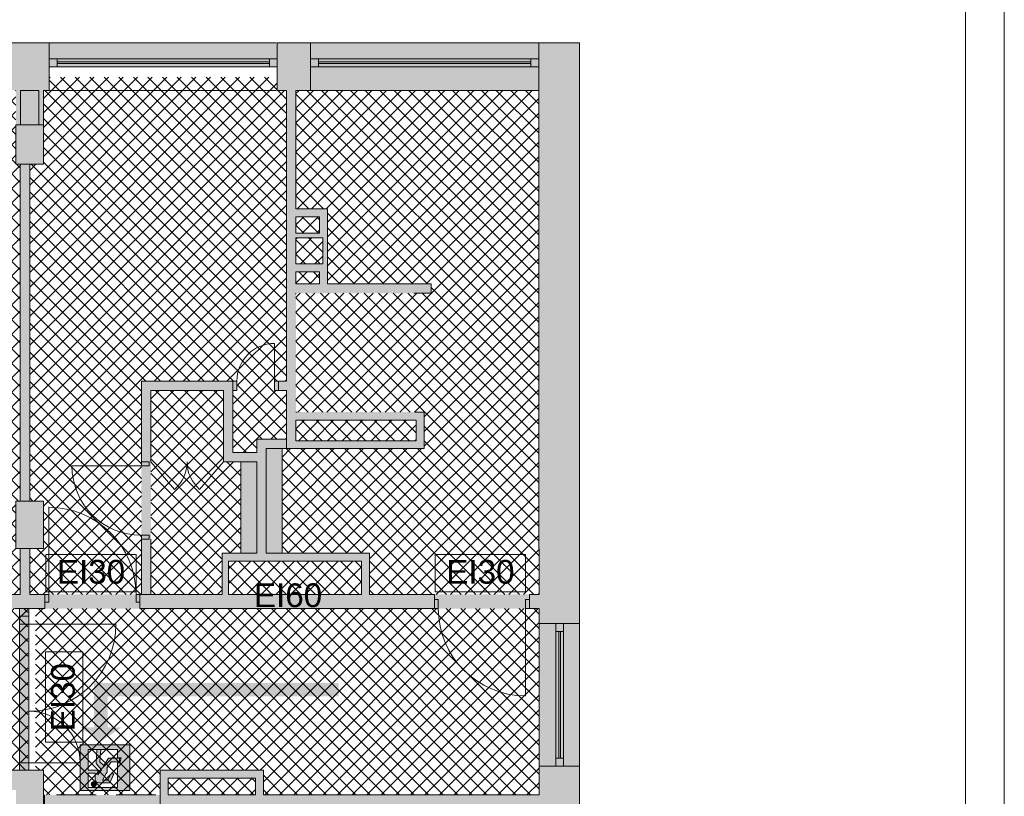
# Paper-space layout 'AP-04 STREFY POŻAROWE I EWAKUACJA - PIĘTRO 2' of a CAD drawing. Header units: millimetres. Extents: x 0 to 594, y 0 to 450.
# Tile 19 of 20: x 470 to 594, y 260 to 358. Entities that reach past the tile are written whole.
import ezdxf
from ezdxf.xclip import XClip

# ---------------------------------------------------------------- set-up
doc = ezdxf.new("R2010")
doc.units = ezdxf.units.MM
doc.header["$MEASUREMENT"] = 0
doc.header["$XCLIPFRAME"] = 0
doc.linetypes.add('Achse', pattern=[115, 0, -40, 75, 0])
doc.linetypes.add('HIDDENX2', pattern=[7.5, 5, -2.5])
for name, color, linetype, lineweight in [('A_Arkusz_Nr_pióra__1', 7, 'Continuous', 20), ('A_ewakuacja_Nr_pióra__4', 94, 'Continuous', 18), ('A_podkład_Nr_pióra__2', 8, 'Continuous', 13), ('A_ppoż proj_Nr_pióra__1', 7, 'Continuous', 20), ('A_ppoż proj_Nr_pióra__4', 94, 'Continuous', 18)]:
    doc.layers.add(name, color=color, linetype=linetype, lineweight=lineweight)
for name, color, linetype, lineweight, true_color in [('A_ewakuacja_Nr_pióra__104', 7, 'Continuous', 5, 0x006532), ('A_podkład_Nr_pióra__254', 7, 'Continuous', 5, 0xfdfdfd), ('A_ppoż proj_Nr_pióra__104', 7, 'Continuous', 5, 0x006532), ('A_ppoż proj_Nr_pióra__151', 7, 'Continuous', 5, 0x65cbfe), ('A_ppoż proj_Nr_pióra__70', 7, 'Continuous', 5, 0x65fe00)]:
    doc.layers.add(name, color=color, linetype=linetype, lineweight=lineweight, true_color=true_color)
doc.layers.add('A_podrys', color=7, linetype='Continuous')
doc.styles.add('STYL_AUTOMATYCZNY_1', font='arial.ttf')
pattern_1 = [(45, (-1568.3366, -187.2734), (-0.9192388, 0.9192388), []), (135, (-1568.3366, -187.2734), (0.9192388, 0.9192388), [])]

# ---------------------------------------------------------------- blocks, each defined once
blk = doc.blocks.new('Rysunek_1_1', base_point=(-1568.34, -187.27))
at = {"layer": 'A_ewakuacja_Nr_pióra__104', "linetype": 'Continuous', "lineweight": 0, "true_color": 0x004c26}
h = blk.add_hatch(color=118, dxfattribs=at)
h.paths.add_polyline_path([(477.35, 260.72), (483.6, 260.72), (483.6, 266.47), (477.35, 266.47)])
h.paths.add_polyline_path([(479.55, 263.28), (478.36, 263.28), (478.36, 265.91), (482.07, 265.91), (482.07, 264.86), (482.51, 264.86), (482.33, 264.2), (482.07, 264.2), (482.07, 261.08), (478.36, 261.08), (478.36, 262.9), (479.24, 262.9), (479.24, 262.1, 0.414214), (479.66, 261.69), (481.08, 261.69), (481.59, 262.84), (481.19, 262.84), (480.81, 262.02), (480.14, 262.02), (480.63, 262.86), (480.73, 263.04, 0.230447), (480.69, 263.53), (481.24, 264.32), (482.24, 264.32), (482.36, 264.78), (480.93, 264.78), (480.34, 263.88), (479.81, 264.33), (479.95, 265.88), (479.46, 265.88), (479.34, 264.11), (480.01, 263.31), (479.55, 262.68)], flags=0)
blk.add_hatch(color=118, dxfattribs=at).paths.add_polyline_path([(479.18, 261.22, 1), (478.96, 261.84, 1)])
at = {"layer": 'A_podkład_Nr_pióra__254', "linetype": 'Continuous', "lineweight": 5, "true_color": 0xfdfdfd}
h = blk.add_hatch(color=7, dxfattribs=at)
h.paths.add_polyline_path([(70.72, 355.07), (70.72, 283.67), (70.72, 257.44), (70.72, 223.5), (70.72, 195.59), (70.72, 126.07), (217.41, 126.07), (540.37, 126.07), (540.37, 196.87), (540.37, 223.5), (540.37, 257.17), (540.37, 285.62), (540.37, 355.07), (403.22, 355.07), (374.77, 355.07), (290.59, 355.07), (204.52, 355.07), (204.52, 349.07), (205.22, 349.07), (205.22, 283.67), (273.46, 283.67), (535.27, 283.67), (535.27, 260.17), (500.47, 260.17), (500.47, 263.27), (487.44, 263.27), (487.44, 260.17), (472.72, 260.17), (472.72, 263.27), (471.72, 263.27), (450.67, 263.27), (403.22, 263.27), (403.22, 219.27), (403.22, 217.47), (472.72, 217.47), (472.72, 220.5), (487.32, 220.5), (487.32, 217.4), (500.47, 217.4), (500.47, 220.5), (535.27, 220.5), (535.27, 196.88), (272.46, 196.87), (272.46, 196.88), (247.97, 196.88), (208.72, 196.88), (208.72, 196.87), (205.22, 196.87), (205.22, 192.44), (175.37, 192.44), (175.37, 196.79), (175.37, 196.87), (171.17, 196.87), (171.17, 196.79), (76.72, 196.79), (76.72, 216.77), (78.32, 216.77), (78.32, 217.97), (124.67, 217.97), (124.67, 220.5), (123.47, 220.5), (123.47, 218.77), (113.12, 218.77), (113.12, 220.5), (123.47, 220.5), (124.67, 220.5), (124.67, 223.5), (139.27, 223.5), (139.27, 219.8), (144.27, 219.8), (144.27, 223.5), (144.27, 223.92), (165.87, 223.92), (168.66, 223.92), (168.66, 219.8), (168.67, 216.57), (171.17, 216.57), (171.17, 220.5), (171.17, 224), (171.17, 225.62), (170.17, 225.62), (170.17, 225.12), (165.87, 225.12), (165.87, 234.52), (170.17, 234.52), (170.17, 232.62), (171.17, 232.62), (171.17, 236.02), (170.17, 236.02), (170.17, 235.52), (165.87, 235.52), (165.87, 256.09), (170.17, 256.09), (170.17, 250.02), (171.17, 250.02), (171.17, 283.67), (174.17, 283.67), (175.37, 283.67), (175.37, 349.07), (175.72, 349.07), (175.72, 355.07), (173.77, 355.07), (173.77, 356.17), (173.77, 357.77), (173.77, 364.12), (173.77, 373.6), (173.77, 382.62), (173.77, 383.07), (173.77, 383.87), (172.52, 383.87), (167.77, 383.87), (143.27, 383.87), (143.27, 388.37), (167.37, 388.37), (170.97, 388.37), (171.87, 388.37), (172.52, 388.37), (173.77, 388.37), (173.77, 389.62), (173.77, 396.67), (172.52, 396.67), (171.87, 396.67), (171.27, 396.67), (171.27, 390.87), (167.37, 390.87), (143.27, 390.87), (143.27, 413.87), (167.77, 413.87), (171.27, 413.87), (171.27, 412.37), (171.27, 411.57), (171.37, 411.57), (171.37, 410.47), (171.87, 410.47), (172.52, 410.47), (173.77, 410.47), (173.77, 412.37), (173.77, 415.12), (173.77, 418.17), (173.77, 419.77), (172.52, 419.77), (171.87, 419.77), (171.37, 419.77), (171.27, 419.77), (171.27, 416.37), (167.77, 416.37), (143.27, 416.37), (143.27, 439.37), (167.37, 439.37), (170.97, 439.37), (171.27, 439.37), (171.27, 433.57), (171.87, 433.57), (172.52, 433.57), (173.77, 433.57), (173.77, 439.37), (173.77, 440.62), (173.77, 441.87), (173.77, 443.37), (172.52, 443.37), (171.87, 443.37), (171.87, 442.57), (171.37, 442.57), (171.27, 442.57), (171.27, 441.87), (170.97, 441.87), (167.37, 441.87), (142.02, 441.87), (140.77, 441.87), (140.77, 440.62), (140.77, 415.12), (140.77, 389.62), (140.77, 382.62), (140.77, 381.37), (142.02, 381.37), (167.77, 381.37), (171.27, 381.37), (171.27, 373.6), (171.27, 368.36), (171.27, 364.12), (171.27, 356.17), (171.27, 355.07), (142.72, 355.07), (138.47, 355.07)])
h.paths.add_polyline_path([(76.72, 132.07), (76.72, 135.75), (76.72, 140.61), (76.72, 177.37), (96.62, 177.37), (96.62, 171.37), (107.75, 171.37), (116.51, 171.37), (124.67, 171.37), (124.67, 178.97), (140.43, 178.97), (140.43, 140.75), (139.27, 140.75), (139.27, 135.75), (139.27, 132.07)], flags=0)
h.paths.add_polyline_path([(76.72, 190.27), (76.72, 195.59), (79.62, 195.59), (79.62, 190.27)], flags=0)
h.paths.add_polyline_path([(76.72, 183.25), (76.72, 189.07), (80.82, 189.07), (80.82, 193.59), (96.62, 193.59), (96.62, 190.87), (96.82, 190.87), (96.82, 190.37), (97.82, 190.37), (97.82, 190.87), (107.27, 190.87), (108.64, 190.87), (108.64, 195.59), (123.47, 195.59), (123.47, 172.57), (117.01, 172.57), (107.25, 172.57), (97.82, 172.57), (97.82, 181.11), (97.82, 181.61), (96.82, 181.61), (96.82, 181.11), (96.62, 181.11), (96.62, 178.57), (76.72, 178.57)], flags=0)
h.paths.add_polyline_path([(76.72, 283.67), (170.17, 283.67), (170.17, 264.19), (168.68, 264.19), (168.67, 257.29), (165.87, 257.29), (144.27, 257.29), (144.27, 257.44), (144.27, 260.8), (139.27, 260.8), (139.27, 257.44), (124.67, 257.44), (124.67, 260.44), (122.82, 260.44), (122.82, 262.44), (76.72, 262.44)], flags=0)
h.paths.add_polyline_path([(121.62, 260.44), (76.72, 260.44), (76.72, 261.84), (121.62, 261.84)], flags=0)
h.paths.add_polyline_path([(121.62, 284.87), (76.72, 284.87), (76.72, 349.07), (108.02, 349.07), (108.02, 297.17), (94.42, 297.17), (94.42, 284.87), (95.62, 284.87), (95.62, 290.84), (101.22, 290.84), (101.22, 295.97), (108.02, 295.97), (108.02, 284.87), (109.22, 284.87), (109.22, 295.97), (116.82, 295.97), (116.82, 289.77), (121.62, 289.77)], flags=0)
h.paths.add_polyline_path([(112.32, 219.17), (78.32, 219.17), (78.32, 220.5), (112.32, 220.5)], flags=0)
h.paths.add_polyline_path([(95.42, 295.97), (100.22, 295.97), (100.22, 291.84), (95.42, 291.84)], flags=0)
h.paths.add_polyline_path([(97.82, 195.59), (107.44, 195.59), (107.44, 192.07), (97.82, 192.07)], flags=0)
h.paths.add_polyline_path([(122.82, 297.17), (109.22, 297.17), (109.22, 349.07), (138.47, 349.07), (139.22, 349.07), (139.22, 344.75), (139.22, 339.75), (139.27, 339.75), (139.27, 297.25), (139.22, 297.25), (139.22, 297.17), (137.27, 297.17), (137.27, 284.87), (122.82, 284.87)], flags=0)
h.paths.add_polyline_path([(117.82, 290.77), (117.82, 295.97), (121.62, 295.97), (121.62, 290.77)], flags=0)
h.paths.add_polyline_path([(139.27, 186.03), (124.67, 186.03), (124.67, 190.17), (124.67, 192.85), (129.97, 192.85), (129.97, 195.59), (149.67, 195.59), (149.67, 190.97), (149.67, 190.37), (140.47, 190.37), (139.27, 190.37), (139.27, 189.37), (144.77, 189.37), (161.07, 189.37), (161.07, 191.17), (170.57, 191.17), (174.17, 191.17), (174.17, 171.37), (169.26, 171.37), (169.26, 170.37), (174.17, 170.37), (174.17, 164.37), (174.22, 164.37), (174.22, 164.05), (175.37, 164.05), (175.37, 191.44), (205.22, 191.44), (205.22, 132.07), (175.37, 132.07), (175.37, 155.29), (174.22, 155.29), (174.22, 154.97), (174.17, 154.97), (174.17, 154.07), (174.17, 133.07), (174.17, 132.07), (142.77, 132.07), (142.77, 135.75), (142.77, 140.75), (141.63, 140.75), (141.63, 172.37), (146.87, 172.37), (146.87, 176.37), (159, 176.37), (159, 170.37), (160.5, 170.37), (160.5, 171.37), (160, 171.37), (160, 177.37), (144.77, 177.37), (142.73, 177.37), (142.73, 183.25), (142.77, 183.25), (142.77, 189.25), (139.27, 189.25)], flags=0)
h.paths.add_polyline_path([(128.97, 193.85), (124.67, 193.85), (124.67, 195.59), (128.97, 195.59)], flags=0)
h.paths.add_polyline_path([(124.67, 180.17), (124.67, 185.03), (139.27, 185.03), (139.27, 183.25), (140.43, 183.25), (140.43, 180.17)], flags=0)
h.paths.add_polyline_path([(139.22, 292.05), (138.07, 292.05), (138.07, 295.97), (139.22, 295.97)], flags=0)
h.paths.add_polyline_path([(138.47, 284.87), (138.47, 291.25), (153.75, 291.25), (153.75, 284.87)], flags=0)
h.paths.add_polyline_path([(140.47, 317.58), (140.47, 339.75), (142.72, 339.75), (142.72, 344.75), (142.72, 349.07), (174.17, 349.07), (174.17, 317.58), (150.25, 317.58)], flags=0)
h.paths.add_polyline_path([(140.47, 316.38), (152.15, 316.38), (152.15, 315.09), (151.95, 315.09), (151.95, 314.59), (152.95, 314.59), (152.95, 316.38), (163.37, 316.38), (163.37, 306.23), (164.37, 306.23), (164.37, 306.73), (164.17, 306.73), (164.17, 316.38), (174.17, 316.38), (174.17, 296.97), (164.37, 296.97), (164.37, 297.47), (163.37, 297.47), (163.37, 296.17), (170.37, 296.17), (170.37, 295.77), (170.37, 292.25), (170.37, 291.25), (170.37, 286.07), (164.95, 286.07), (164.95, 285.55), (164.95, 284.87), (154.95, 284.87), (154.95, 286.07), (154.95, 297.17), (152.95, 297.17), (152.95, 305.83), (152.35, 305.83), (151.95, 305.83), (151.95, 305.33), (152.15, 305.33), (152.15, 299.17), (140.47, 299.17)], flags=0)
h.paths.add_polyline_path([(141.63, 173.37), (141.63, 176.37), (145.87, 176.37), (145.87, 173.37)], flags=0)
h.paths.add_polyline_path([(142.72, 292.45), (142.72, 295.97), (153.95, 295.97), (153.95, 292.45)], flags=0)
h.paths.add_polyline_path([(150.67, 195.59), (160.07, 195.59), (160.07, 190.37), (150.67, 190.37)], flags=0)
h.paths.add_polyline_path([(161.07, 192.37), (161.07, 195.59), (170.17, 195.59), (170.17, 192.37)], flags=0)
h.paths.add_polyline_path([(170.97, 291.85), (170.97, 295.77), (174.17, 295.77), (174.17, 291.85)], flags=0)
h.paths.add_polyline_path([(171.17, 192.17), (171.17, 195.67), (174.17, 195.67), (174.17, 192.17)], flags=0)
h.paths.add_polyline_path([(208.72, 189.25), (206.42, 189.25), (206.42, 195.67), (210.87, 195.67), (210.87, 181.87), (206.42, 181.87), (206.42, 183.25), (208.72, 183.25)], flags=0)
h.paths.add_polyline_path([(206.42, 180.67), (212.07, 180.67), (212.07, 195.67), (224.59, 195.67), (224.59, 190.47), (225.79, 190.47), (225.79, 195.67), (233.59, 195.67), (233.59, 190.47), (240.17, 190.47), (240.17, 132.07), (217.41, 132.07), (208.72, 132.07), (208.72, 135.75), (208.72, 140.75), (206.42, 140.75)], flags=0)
h.paths.add_polyline_path([(206.42, 291.25), (208.72, 291.25), (208.72, 297.25), (206.42, 297.25), (206.42, 339.75), (208.72, 339.75), (208.72, 344.75), (208.72, 349.07), (239.77, 349.07), (239.77, 290.67), (230.92, 290.67), (230.92, 285.47), (206.42, 285.47)], flags=0)
h.paths.add_polyline_path([(248.52, 285.47), (231.52, 285.47), (231.52, 289.67), (248.52, 289.67)], flags=0)
h.paths.add_polyline_path([(234.79, 195.67), (240.17, 195.67), (240.17, 191.67), (234.79, 191.67)], flags=0)
h.paths.add_polyline_path([(249.12, 290.67), (240.97, 290.67), (240.97, 349.07), (271.22, 349.07), (271.22, 344.75), (271.22, 339.75), (271.72, 339.75), (271.72, 297.25), (271.22, 297.25), (271.22, 291.25), (272.37, 291.25), (272.37, 285.47), (258.12, 285.47), (258.12, 290.67), (256.92, 290.67), (256.92, 285.47), (249.12, 285.47)], flags=0)
h.paths.add_polyline_path([(241.37, 191.67), (241.37, 195.67), (246.75, 195.67), (246.75, 191.67)], flags=0)
h.paths.add_polyline_path([(241.37, 190.47), (247.95, 190.47), (247.95, 195.67), (255.75, 195.67), (255.75, 190.47), (256.95, 190.47), (256.95, 195.67), (272.37, 195.67), (272.37, 189.25), (271.22, 189.25), (271.22, 183.25), (271.72, 183.25), (271.72, 140.75), (271.22, 140.75), (271.22, 132.07), (241.37, 132.07)], flags=0)
h.paths.add_polyline_path([(273.57, 189.25), (273.57, 195.67), (287.91, 195.67), (287.91, 190.47), (289.11, 190.47), (289.11, 195.67), (296.91, 195.67), (296.91, 190.47), (305.17, 190.47), (305.17, 132.07), (274.72, 132.07), (274.72, 135.75), (274.72, 140.75), (274.22, 140.75), (274.22, 183.25), (274.72, 183.25), (274.72, 189.25)], flags=0)
h.paths.add_polyline_path([(287.95, 285.47), (273.57, 285.47), (273.57, 291.25), (274.72, 291.25), (274.72, 297.25), (274.22, 297.25), (274.22, 339.75), (274.72, 339.75), (274.72, 344.75), (274.72, 349.07), (290.59, 349.07), (305.27, 349.07), (305.27, 290.67), (296.95, 290.67), (296.95, 285.47), (289.15, 285.47), (289.15, 290.67), (287.95, 290.67)], flags=0)
h.paths.add_polyline_path([(297.51, 191.47), (297.51, 195.67), (315.21, 195.67), (315.21, 191.47)], flags=0)
h.paths.add_polyline_path([(297.55, 289.67), (313.55, 289.67), (313.55, 285.47), (297.55, 285.47)], flags=0)
h.paths.add_polyline_path([(306.17, 190.47), (315.81, 190.47), (315.81, 195.67), (323.61, 195.67), (323.61, 190.47), (324.81, 190.47), (324.81, 195.67), (338.37, 195.67), (338.37, 189.25), (337.22, 189.25), (337.22, 183.25), (337.72, 183.25), (337.72, 140.75), (337.22, 140.75), (337.22, 132.07), (306.17, 132.07)], flags=0)
h.paths.add_polyline_path([(306.47, 349.07), (337.22, 349.07), (337.22, 344.75), (337.22, 339.75), (337.72, 339.75), (337.72, 297.25), (337.22, 297.25), (337.22, 291.25), (338.37, 291.25), (338.37, 285.47), (323.15, 285.47), (323.15, 290.67), (321.95, 290.67), (321.95, 285.47), (314.15, 285.47), (314.15, 290.67), (306.47, 290.67)], flags=0)
h.paths.add_polyline_path([(339.57, 189.25), (339.57, 195.67), (356.27, 195.67), (356.27, 179.25), (351.97, 179.25), (351.97, 169.12), (351.48, 169.12), (351.48, 168.12), (361.71, 168.12), (361.71, 169.12), (361.21, 169.12), (361.21, 169.32), (361.17, 169.79), (360.77, 169.44), (352.99, 169.32), (352.77, 169.32), (352.77, 178.45), (360.94, 178.45), (361.32, 178.45), (361.32, 179.25), (357.47, 179.25), (357.47, 188.47), (370.97, 188.47), (370.97, 169.12), (370.47, 169.12), (370.47, 168.12), (370.97, 168.12), (370.97, 132.07), (370.08, 132.07), (340.79, 132.07), (340.72, 132.07), (340.72, 135.75), (340.72, 140.75), (340.22, 140.75), (340.22, 168.12), (340.72, 168.12), (340.72, 169.12), (340.22, 169.12), (340.22, 183.25), (340.72, 183.25), (340.72, 189.25)], flags=0)
h.paths.add_polyline_path([(352.85, 285.47), (339.57, 285.47), (339.57, 291.25), (340.72, 291.25), (340.72, 297.25), (340.22, 297.25), (340.22, 339.75), (340.72, 339.75), (340.72, 344.75), (340.72, 349.07), (341.28, 349.07), (370.08, 349.07), (370.77, 349.07), (370.77, 290.67), (361.85, 290.67), (361.85, 285.47), (354.05, 285.47), (354.05, 290.67), (352.85, 290.67)], flags=0)
h.paths.add_polyline_path([(357.47, 195.67), (362.47, 195.67), (362.47, 191.67), (357.47, 191.67)], flags=0)
h.paths.add_polyline_path([(362.45, 285.47), (362.45, 289.67), (370.77, 289.67), (370.77, 285.47)], flags=0)
h.paths.add_polyline_path([(363.07, 191.47), (363.07, 195.67), (390.57, 195.67), (390.57, 191.47)], flags=0)
h.paths.add_polyline_path([(372.6, 132.07), (371.97, 132.07), (371.97, 168.12), (372.47, 168.12), (381.23, 168.12), (392.89, 168.12), (402.65, 168.12), (403.88, 168.12), (403.88, 140.84), (405.08, 140.84), (405.08, 183.25), (406.72, 183.25), (406.72, 189.25), (405.08, 189.25), (405.08, 195.67), (419.27, 195.67), (419.27, 190.47), (420.47, 190.47), (420.47, 195.67), (428.27, 195.67), (428.27, 190.47), (437.67, 190.47), (437.67, 132.07), (435.57, 132.07), (406.72, 132.07), (406.72, 135.75), (406.72, 140.75), (403.22, 140.75), (403.22, 135.75), (403.22, 132.07), (402.6, 132.07)], flags=0)
h.paths.add_polyline_path([(381.73, 169.32), (371.97, 169.32), (371.97, 188.47), (386.47, 188.47), (386.47, 179.17), (381.42, 179.17), (381.42, 178.37), (381.45, 178.37), (390.37, 178.37), (390.37, 169.32)], flags=0)
h.paths.add_polyline_path([(371.97, 305.67), (371.97, 337.47), (403.22, 337.47), (403.22, 326.39), (403.22, 311.39), (403.22, 285.47), (371.97, 285.47), (371.97, 300.47), (389.97, 300.47), (389.97, 301.67), (378.23, 301.67), (371.97, 301.67)], flags=0)
h.paths.add_polyline_path([(387.67, 190.47), (391.57, 190.47), (391.57, 195.67), (403.88, 195.67), (403.88, 189.25), (403.22, 189.25), (403.22, 183.25), (403.88, 183.25), (403.88, 169.32), (403.15, 169.32), (392.39, 169.32), (391.57, 169.32), (391.57, 179.17), (387.67, 179.17)], flags=0)
h.paths.add_polyline_path([(404.42, 285.47), (404.42, 291.25), (406.72, 291.25), (406.72, 297.25), (406.72, 299.07), (406.72, 337.47), (406.72, 339.75), (406.72, 344.75), (406.72, 349.07), (407.17, 349.07), (436.17, 349.07), (437.07, 349.07), (437.07, 290.67), (427.67, 290.67), (427.67, 285.47), (419.87, 285.47), (419.87, 290.67), (419.27, 290.67), (419.27, 285.47)], flags=0)
h.paths.add_polyline_path([(419.87, 224.45), (409.72, 224.45), (409.72, 256.32), (419.87, 256.32), (419.87, 261.47), (433.53, 261.47), (433.53, 219.27), (419.87, 219.27)], flags=0)
h.paths.add_polyline_path([(428.27, 285.47), (428.27, 289.67), (444.75, 289.67), (444.75, 285.47)], flags=0)
h.paths.add_polyline_path([(428.87, 195.67), (446.12, 195.67), (446.12, 191.47), (428.87, 191.47)], flags=0)
h.paths.add_polyline_path([(434.33, 223.37), (434.33, 257.87), (450.67, 257.87), (450.67, 223.37), (438.67, 223.37), (438.67, 218.67), (434.33, 218.67)], flags=0)
h.paths.add_polyline_path([(434.57, 259.07), (434.57, 261.47), (440.28, 261.47), (440.28, 259.07)], flags=0)
h.paths.add_polyline_path([(438.27, 290.67), (438.27, 349.07), (469.22, 349.07), (469.22, 344.75), (469.22, 339.75), (469.77, 339.75), (469.77, 297.25), (469.22, 297.25), (469.22, 291.25), (469.77, 291.25), (469.77, 285.47), (454.35, 285.47), (454.35, 290.67), (453.15, 290.67), (453.15, 285.47), (445.35, 285.47), (445.35, 290.67)], flags=0)
h.paths.add_polyline_path([(438.87, 132.07), (438.87, 190.47), (446.72, 190.47), (446.72, 195.67), (454.52, 195.67), (454.52, 190.47), (455.72, 190.47), (455.72, 195.67), (470.77, 195.67), (470.77, 189.25), (469.22, 189.25), (469.22, 183.25), (470.77, 183.25), (470.77, 140.75), (469.22, 140.75), (469.22, 135.75), (469.22, 132.07), (468.97, 132.07), (439.77, 132.07)], flags=0)
h.paths.add_polyline_path([(450.67, 218.67), (439.87, 218.67), (439.87, 222.17), (450.67, 222.17)], flags=0)
h.paths.add_polyline_path([(441.48, 261.47), (450.67, 261.47), (450.67, 259.07), (441.48, 259.07)], flags=0)
h.paths.add_polyline_path([(451.87, 252.27), (451.87, 260.77), (458.72, 260.77), (469.22, 260.77), (469.22, 260.17), (469.22, 252.27), (468.4, 252.27), (468.4, 251.27), (468.9, 251.27), (468.9, 251.07), (469.22, 251.07), (469.22, 241.07), (457.97, 241.07), (457.97, 251.07), (459.14, 251.07), (459.14, 251.27), (459.64, 251.27), (459.64, 252.27)], flags=0)
h.paths.add_polyline_path([(451.87, 245.17), (454.77, 245.17), (454.77, 242.27), (451.87, 242.27)], flags=0)
h.paths.add_polyline_path([(451.87, 251.07), (454.77, 251.07), (454.77, 246.37), (451.87, 246.37)], flags=0)
h.paths.add_polyline_path([(469.22, 218.67), (451.87, 218.67), (451.87, 239.87), (469.22, 239.87), (469.22, 220.5)], flags=0)
h.paths.add_polyline_path([(472.72, 297.25), (470.97, 297.25), (470.97, 339.75), (472.72, 339.75), (472.72, 344.75), (472.72, 349.07), (473.37, 349.07), (473.42, 349.07), (473.42, 352.07), (502.22, 352.07), (502.22, 349.07), (503.37, 349.07), (503.37, 312.39), (501.88, 312.39), (501.88, 311.19), (503.37, 311.19), (503.37, 305.07), (499.62, 305.07), (499.62, 303.39), (496.62, 303.39), (496.62, 311.19), (497.12, 311.19), (497.12, 312.39), (485.06, 312.39), (485.06, 301.69), (485.06, 292.93), (485.06, 285.47), (470.97, 285.47), (470.97, 291.25), (472.72, 291.25)], flags=0)
h.paths.add_polyline_path([(471.97, 140.75), (471.97, 163.03), (472.58, 163.03), (472.58, 164.23), (471.97, 164.23), (471.97, 183.25), (472.72, 183.25), (472.72, 189.25), (471.97, 189.25), (471.97, 195.67), (483.8, 195.67), (483.8, 176.37), (503.37, 176.37), (503.37, 164.23), (482.58, 164.23), (482.58, 163.03), (487.97, 163.03), (487.97, 162.53), (488.97, 162.53), (488.97, 163.03), (503.37, 163.03), (503.37, 153.07), (488.57, 153.07), (488.57, 153.27), (488.97, 153.27), (488.97, 153.77), (487.97, 153.77), (487.97, 152.47), (490.27, 152.47), (490.27, 151.97), (491.27, 151.97), (491.27, 152.47), (501.37, 152.47), (501.37, 142.47), (490.87, 142.47), (490.87, 142.71), (491.27, 142.71), (491.27, 143.21), (490.27, 143.21), (490.27, 141.49), (491.27, 141.49), (491.27, 141.99), (490.87, 141.99), (490.87, 142.07), (501.37, 142.07), (501.37, 132.07), (490.87, 132.07), (490.87, 132.23), (491.27, 132.23), (491.27, 132.73), (490.27, 132.73), (490.27, 132.07), (472.72, 132.07), (472.72, 135.75), (472.72, 140.75)], flags=0)
h.paths.add_polyline_path([(495.27, 177.57), (484.8, 177.57), (484.8, 195.67), (495.27, 195.67), (495.27, 193.67), (495.27, 190.47), (495.47, 190.47), (495.47, 189.97), (496.47, 189.97), (496.47, 190.47), (512.57, 190.47), (513.57, 190.47), (513.57, 191.47), (513.57, 195.67), (524.01, 195.67), (524.01, 178.17), (523.51, 178.17), (523.51, 177.17), (524.01, 177.17), (524.01, 162.77), (504.57, 162.77), (504.57, 172.77), (514.77, 172.77), (514.77, 177.57), (514.75, 177.57), (514.75, 178.17), (496.47, 178.17), (496.47, 181.21), (495.47, 181.21), (495.47, 180.71), (495.27, 180.71)], flags=0)
h.paths.add_polyline_path([(486.26, 285.47), (486.26, 311.19), (495.42, 311.19), (495.42, 302.19), (497.62, 302.19), (497.62, 290.67), (495.27, 290.67), (495.27, 285.47)], flags=0)
h.paths.add_polyline_path([(488.32, 218.4), (488.32, 220.5), (499.47, 220.5), (499.47, 218.4)], flags=0)
h.paths.add_polyline_path([(488.44, 262.27), (499.47, 262.27), (499.47, 260.17), (488.44, 260.17)], flags=0)
h.paths.add_polyline_path([(496.07, 289.67), (512.87, 289.67), (512.87, 285.47), (496.07, 285.47)], flags=0)
h.paths.add_polyline_path([(496.27, 191.47), (496.27, 195.67), (512.57, 195.67), (512.57, 191.47)], flags=0)
h.paths.add_polyline_path([(502.82, 303.87), (520.77, 303.87), (520.77, 308.47), (519.57, 308.47), (504.57, 308.47), (504.57, 323.47), (519.57, 323.47), (521.64, 323.47), (521.64, 324.67), (508.57, 324.67), (508.57, 334.11), (504.57, 334.11), (504.57, 349.07), (505.87, 349.07), (535.22, 349.07), (535.22, 344.75), (535.22, 339.75), (535.22, 297.25), (535.22, 291.25), (535.27, 291.25), (535.27, 285.62), (535.27, 285.47), (513.87, 285.47), (513.87, 290.67), (512.87, 290.67), (502.82, 290.67)], flags=0)
h.paths.add_polyline_path([(507.57, 324.67), (504.57, 324.67), (504.57, 326.17), (507.57, 326.17)], flags=0)
h.paths.add_polyline_path([(504.57, 331.07), (504.57, 333.11), (507.57, 333.11), (507.57, 331.07)], flags=0)
h.paths.add_polyline_path([(504.57, 327.17), (504.57, 330.47), (507.97, 330.47), (507.97, 327.17)], flags=0)
h.paths.add_polyline_path([(519.77, 304.87), (504.57, 304.87), (504.57, 307.47), (519.77, 307.47)], flags=0)
h.paths.add_polyline_path([(513.77, 173.77), (504.57, 173.77), (504.57, 176.57), (513.77, 176.57)], flags=0)
h.paths.add_polyline_path([(504.57, 155.77), (507.97, 155.77), (507.97, 161.57), (524.61, 161.57), (524.61, 195.67), (535.27, 195.67), (535.27, 161.57), (535.27, 132.07), (507.97, 132.07), (504.57, 132.07)], flags=0)
at = {"layer": 'A_ppoż proj_Nr_pióra__104', "linetype": 'Continuous', "lineweight": 5, "true_color": 0x006532}
blk.add_hatch(color=128, dxfattribs=at).paths.add_polyline_path([(477.33, 268.7), (479.95, 266.9), (482.57, 268.7), (480.8, 268.7), (480.8, 272.6), (509.95, 272.6), (509.95, 274.3), (479.1, 274.3), (479.1, 272.6), (479.1, 268.7)])
at = {"layer": 'A_ppoż proj_Nr_pióra__151', "linetype": 'Continuous', "lineweight": 5, "true_color": 0x65cbfe}
h = blk.add_hatch(dxfattribs=at)
h.set_pattern_fill('bloczki_betonowe_0001', color=151, style=0, pattern_type=2)
h.set_pattern_definition(pattern_1)
h.paths.add_polyline_path([(470.97, 339.75), (470.97, 297.25), (472.72, 297.25), (472.72, 291.25), (470.97, 291.25), (470.97, 285.47), (485.06, 285.47), (485.06, 292.93), (485.06, 301.69), (485.06, 312.39), (497.12, 312.39), (497.12, 311.19), (496.62, 311.19), (496.62, 303.39), (499.62, 303.39), (499.62, 305.07), (503.37, 305.07), (503.37, 311.19), (501.88, 311.19), (501.88, 312.39), (503.37, 312.39), (503.37, 349.07), (502.22, 349.07), (502.22, 350.75), (473.42, 350.75), (473.42, 349.07), (473.37, 349.07), (472.72, 349.07), (472.72, 344.75), (472.72, 339.75)])
h = blk.add_hatch(dxfattribs=at)
h.set_pattern_fill('bloczki_betonowe_0001', color=151, style=0, pattern_type=2)
h.set_pattern_definition(pattern_1)
h.paths.add_polyline_path([(438.27, 349.07), (438.27, 290.67), (445.35, 290.67), (445.35, 285.47), (453.15, 285.47), (453.15, 290.67), (454.35, 290.67), (454.35, 285.47), (469.77, 285.47), (469.77, 291.25), (469.22, 291.25), (469.22, 297.25), (469.77, 297.25), (469.77, 339.75), (469.22, 339.75), (469.22, 344.75), (469.22, 349.07)])
h = blk.add_hatch(dxfattribs=at)
h.set_pattern_fill('bloczki_betonowe_0001', color=151, style=0, pattern_type=2)
h.set_pattern_definition(pattern_1)
h.paths.add_polyline_path([(520.77, 303.87), (502.82, 303.87), (502.82, 290.67), (512.87, 290.67), (513.87, 290.67), (513.87, 285.47), (535.27, 285.47), (535.27, 291.25), (535.22, 291.25), (535.22, 297.25), (535.22, 339.75), (535.22, 344.75), (535.22, 349.07), (505.87, 349.07), (504.57, 349.07), (504.57, 334.11), (508.57, 334.11), (508.57, 324.67), (521.64, 324.67), (521.64, 323.47), (519.57, 323.47), (504.57, 323.47), (504.57, 308.47), (519.57, 308.47), (520.77, 308.47)])
h = blk.add_hatch(dxfattribs=at)
h.set_pattern_fill('bloczki_betonowe_0001', color=151, style=0, pattern_type=2)
h.set_pattern_definition(pattern_1)
h.paths.add_polyline_path([(507.57, 333.11), (504.57, 333.11), (504.57, 331.07), (507.57, 331.07)])
h = blk.add_hatch(dxfattribs=at)
h.set_pattern_fill('bloczki_betonowe_0001', color=151, style=0, pattern_type=2)
h.set_pattern_definition(pattern_1)
h.paths.add_polyline_path([(504.57, 330.47), (504.57, 327.17), (507.97, 327.17), (507.97, 330.47)])
h = blk.add_hatch(dxfattribs=at)
h.set_pattern_fill('bloczki_betonowe_0001', color=151, style=0, pattern_type=2)
h.set_pattern_definition(pattern_1)
h.paths.add_polyline_path([(507.57, 326.17), (504.57, 326.17), (504.57, 324.67), (507.57, 324.67)])
h = blk.add_hatch(dxfattribs=at)
h.set_pattern_fill('bloczki_betonowe_0001', color=151, style=0, pattern_type=2)
h.set_pattern_definition(pattern_1)
h.paths.add_polyline_path([(486.26, 311.19), (486.26, 285.47), (495.27, 285.47), (495.27, 290.67), (497.62, 290.67), (497.62, 302.19), (495.42, 302.19), (495.42, 311.19)])
h = blk.add_hatch(dxfattribs=at)
h.set_pattern_fill('bloczki_betonowe_0001', color=151, style=0, pattern_type=2)
h.set_pattern_definition(pattern_1)
h.paths.add_polyline_path([(504.57, 304.87), (519.77, 304.87), (519.77, 307.47), (504.57, 307.47)])
h = blk.add_hatch(dxfattribs=at)
h.set_pattern_fill('bloczki_betonowe_0001', color=151, style=0, pattern_type=2)
h.set_pattern_definition(pattern_1)
h.paths.add_polyline_path([(496.07, 285.47), (512.87, 285.47), (512.87, 289.67), (496.07, 289.67)])
h = blk.add_hatch(dxfattribs=at)
h.set_pattern_fill('bloczki_betonowe_0001', color=151, style=0, pattern_type=2)
h.set_pattern_definition(pattern_1)
h.paths.add_polyline_path([(470.72, 283.67), (272.46, 283.67), (272.46, 260), (298.87, 260), (298.87, 262.07), (298.87, 263.27), (372.97, 263.27), (374.17, 263.27), (374.17, 217.47), (372.97, 217.47), (298.87, 217.47), (298.87, 218.67), (298.87, 220.27), (272.46, 220.27), (272.46, 196.87), (535.27, 196.87), (535.27, 220.5), (500.47, 220.5), (500.47, 217.4), (487.32, 217.4), (487.32, 220.5), (472.72, 220.5), (472.72, 217.47), (471.02, 217.47), (403.22, 217.47), (403.22, 219.27), (403.22, 261.47), (403.22, 263.27), (470.72, 263.27)])
h = blk.add_hatch(dxfattribs=at)
h.set_pattern_fill('bloczki_betonowe_0001', color=151, style=0, pattern_type=2)
h.set_pattern_definition(pattern_1)
h.paths.add_polyline_path([(535.27, 283.67), (471.72, 283.67), (471.72, 263.27), (472.72, 263.27), (472.72, 260.17), (487.44, 260.17), (487.44, 263.27), (500.47, 263.27), (500.47, 260.17), (535.27, 260.17)])
h = blk.add_hatch(dxfattribs=at)
h.set_pattern_fill('bloczki_betonowe_0001', color=151, style=0, pattern_type=2)
h.set_pattern_definition(pattern_1)
h.paths.add_polyline_path([(488.44, 260.17), (499.47, 260.17), (499.47, 262.27), (488.44, 262.27)])
at = {"layer": 'A_ppoż proj_Nr_pióra__4', "linetype": 'Continuous', "lineweight": 0, "true_color": 0x002000}
blk.add_hatch(color=98, dxfattribs=at).paths.add_polyline_path([(540.37, 260.17), (469.22, 260.17), (469.22, 257.17), (469.22, 223.5), (469.22, 220.5), (540.37, 220.5), (540.37, 223.5), (470.52, 223.5), (470.52, 257.17), (540.37, 257.17)])
at = {"layer": 'A_ppoż proj_Nr_pióra__70', "linetype": 'Continuous', "lineweight": 0, "true_color": 0x193f00}
blk.add_hatch(color=88, dxfattribs=at).paths.add_polyline_path([(469.7, 260.17), (470.85, 260.17), (470.85, 283.67), (540.37, 283.67), (540.37, 285.47), (469.7, 285.47), (469.7, 283.67)])
at = {"layer": 'A_ewakuacja_Nr_pióra__4', "color": 94, "linetype": 'Continuous', "lineweight": 18, "flags": 128}
for points in [[(477.35, 266.47), (483.6, 266.47), (483.6, 260.72), (477.35, 260.72)], [(477.35, 260.72), (477.35, 266.47)]]:
    blk.add_lwpolyline(points, dxfattribs=at)
blk.add_lwpolyline([(478.36, 265.91), (478.36, 263.28), (479.55, 263.28), (479.55, 262.68), (480.01, 263.31), (479.34, 264.11), (479.46, 265.88), (479.95, 265.88), (479.81, 264.33), (480.34, 263.88), (480.93, 264.78), (482.36, 264.78), (482.24, 264.32), (481.24, 264.32), (480.69, 263.53, -0.230447), (480.73, 263.04), (480.63, 262.86), (480.14, 262.02), (480.81, 262.02), (481.19, 262.84), (481.59, 262.84), (481.08, 261.69), (479.66, 261.69, -0.414214), (479.24, 262.1), (479.24, 262.9), (478.36, 262.9), (478.36, 261.08), (482.07, 261.08), (482.07, 264.2), (482.33, 264.2), (482.51, 264.86), (482.07, 264.86), (482.07, 265.91)], format="xyb", close=True, dxfattribs=at)
at = {"layer": 'A_ewakuacja_Nr_pióra__4', "color": 94, "linetype": 'Continuous', "lineweight": 18}
blk.add_circle((479.07, 261.53), 0.328, dxfattribs=at)
at = {"layer": 'A_podkład_Nr_pióra__2', "color": 8, "linetype": 'Continuous', "lineweight": 13}
for p, q in [((473.37, 355.07), (436.17, 355.07)), ((473.37, 355.07), (502.07, 355.07)), ((473.42, 349.07), (473.42, 355.07)), ((502.22, 349.07), (502.22, 355.07)), ((505.87, 355.07), (502.22, 355.07)), ((505.87, 355.07), (535.22, 355.07)), ((506.42, 349.07), (506.42, 355.07)), ((535.22, 349.07), (535.22, 355.07)), ((540.37, 355.07), (535.22, 355.07)), ((540.37, 282.8), (540.37, 355.07)), ((473.42, 353.07), (502.22, 353.07)), ((474.42, 353.07), (474.42, 352.07)), ((501.22, 353.07), (501.22, 352.07)), ((535.22, 353.07), (506.42, 353.07)), ((507.42, 353.07), (507.42, 352.07)), ((534.22, 353.07), (534.22, 352.07)), ((473.42, 352.07), (502.22, 352.07)), ((474.42, 352.67), (501.22, 352.67)), ((474.42, 352.47), (501.22, 352.47)), ((535.22, 352.07), (506.42, 352.07)), ((534.22, 352.67), (507.42, 352.67)), ((534.22, 352.47), (507.42, 352.47)), ((469.82, 344.75), (469.82, 349.07)), ((469.82, 349.07), (472.12, 349.07)), ((472.12, 349.07), (472.12, 344.75)), ((472.72, 344.75), (472.72, 349.07)), ((472.72, 349.07), (473.37, 349.07)), ((473.37, 349.07), (502.07, 349.07)), ((502.22, 349.07), (503.37, 349.07)), ((503.37, 349.07), (503.37, 312.39)), ((504.57, 334.11), (504.57, 349.07)), ((504.57, 349.07), (505.87, 349.07)), ((505.87, 349.07), (535.22, 349.07)), ((535.22, 349.07), (535.22, 344.75)), ((535.22, 344.75), (535.22, 339.75)), ((469.77, 339.75), (469.77, 297.25)), ((470.97, 297.25), (470.97, 339.75)), ((535.22, 339.75), (535.22, 297.25)), ((508.57, 334.11), (504.57, 334.11)), ((508.57, 324.67), (508.57, 334.11)), ((504.57, 331.07), (504.57, 333.11)), ((504.57, 333.11), (507.57, 333.11)), ((507.57, 333.11), (507.57, 331.07)), ((507.57, 331.07), (504.57, 331.07)), ((504.57, 327.17), (504.57, 330.47)), ((504.57, 330.47), (507.97, 330.47)), ((507.97, 330.47), (507.97, 327.17)), ((507.97, 327.17), (504.57, 327.17)), ((504.57, 324.67), (504.57, 326.17)), ((504.57, 326.17), (507.57, 326.17)), ((507.57, 326.17), (507.57, 324.67)), ((507.57, 324.67), (504.57, 324.67)), ((521.64, 324.67), (508.57, 324.67)), ((521.64, 323.47), (521.64, 324.67)), ((519.57, 323.47), (521.64, 323.47)), ((501.88, 317.15), (501.88, 311.19)), ((485.06, 312.39), (485.06, 301.69)), ((497.12, 312.39), (485.06, 312.39)), ((496.62, 303.39), (496.62, 312.39)), ((497.12, 311.19), (497.12, 312.39)), ((503.37, 312.39), (501.88, 312.39)), ((502.38, 311.19), (502.38, 312.39)), ((486.26, 302.19), (486.26, 311.19)), ((486.26, 311.19), (495.42, 311.19)), ((495.42, 311.19), (495.42, 302.19)), ((496.62, 311.19), (497.12, 311.19)), ((501.88, 311.19), (503.37, 311.19)), ((503.37, 311.19), (503.37, 303.87)), ((520.77, 308.47), (519.57, 308.47)), ((520.77, 303.87), (520.77, 308.47)), ((504.57, 304.87), (504.57, 307.47)), ((504.57, 307.47), (519.77, 307.47)), ((519.77, 307.47), (519.77, 304.87)), ((503.37, 305.07), (499.62, 305.07)), ((499.62, 305.07), (499.62, 303.39)), ((519.77, 304.87), (504.57, 304.87)), ((499.62, 303.39), (496.62, 303.39)), ((500.82, 303.87), (520.77, 303.87)), ((500.82, 290.67), (500.82, 303.87)), ((502.82, 303.87), (502.82, 290.67)), ((486.06, 302.19), (485.06, 302.19)), ((486.06, 301.69), (486.06, 302.19)), ((486.26, 302.19), (489.26, 298.72)), ((495.42, 302.19), (492.42, 298.72)), ((495.42, 302.19), (499.62, 302.19)), ((497.62, 302.19), (497.62, 290.67)), ((499.62, 302.19), (499.62, 290.67)), ((476.3, 301.69), (486.06, 301.69)), ((535.22, 297.25), (535.22, 291.25)), ((473.39, 296.47), (473.39, 284.47)), ((485.06, 292.93), (485.06, 285.47)), ((486.06, 292.93), (485.06, 292.93)), ((485.06, 292.43), (486.06, 292.43)), ((486.06, 292.43), (486.06, 292.93)), ((486.26, 285.47), (486.26, 292.43)), ((469.77, 291.25), (469.77, 285.47)), ((470.97, 285.47), (470.97, 291.25)), ((535.27, 291.25), (535.27, 285.47)), ((495.27, 290.67), (495.27, 285.47)), ((499.62, 290.67), (495.27, 290.67)), ((496.07, 285.47), (496.07, 289.67)), ((496.07, 289.67), (512.87, 289.67)), ((512.87, 290.67), (500.82, 290.67)), ((512.87, 290.67), (513.87, 290.67)), ((512.87, 289.67), (512.87, 285.47)), ((513.87, 285.47), (513.87, 290.67)), ((469.77, 285.47), (468.61, 285.47)), ((473.39, 285.47), (470.97, 285.47)), ((472.89, 283.67), (472.89, 285.47)), ((495.27, 285.47), (484.39, 285.47)), ((484.39, 284.47), (484.39, 285.47)), ((484.89, 285.47), (484.89, 283.67)), ((485.06, 285.47), (486.26, 285.47)), ((512.87, 285.47), (496.07, 285.47)), ((522.05, 285.47), (513.87, 285.47)), ((522.05, 285.47), (522.05, 283.67)), ((522.05, 284.82), (522.55, 284.82)), ((522.55, 284.82), (522.55, 283.67)), ((533.55, 272.67), (533.55, 284.82)), ((533.55, 284.82), (534.05, 284.82)), ((534.05, 285.47), (534.05, 283.67)), ((535.27, 285.47), (534.05, 285.47)), ((469.11, 283.67), (472.89, 283.67)), ((469.7, 283.67), (469.7, 263.27)), ((470.85, 283.67), (470.85, 263.27)), ((473.39, 284.47), (472.89, 284.47)), ((484.89, 284.47), (484.39, 284.47)), ((484.89, 283.67), (522.55, 283.67)), ((533.55, 283.67), (535.27, 283.67)), ((535.27, 283.67), (535.27, 282.8)), ((470.85, 282.72), (469.7, 282.72)), ((535.27, 263.8), (535.27, 282.8)), ((540.37, 263.8), (540.37, 282.8)), ((470.85, 281.72), (469.7, 281.72)), ((470.85, 281.72), (481.85, 281.72)), ((540.37, 281.8), (535.27, 281.8)), ((537.37, 281.8), (537.37, 263.8)), ((538.37, 281.8), (538.37, 263.8)), ((538.37, 280.8), (537.37, 280.8)), ((537.77, 280.8), (537.77, 264.8)), ((537.97, 280.8), (537.97, 264.8)), ((538.37, 264.8), (537.37, 264.8)), ((469.7, 264.22), (470.85, 264.22)), ((470.85, 264.22), (477.35, 264.22)), ((540.37, 263.8), (535.27, 263.8)), ((535.27, 263.8), (535.27, 260.17)), ((540.37, 216.77), (540.37, 263.8)), ((472.72, 263.27), (468.72, 263.27)), ((472.72, 260.75), (472.72, 263.27)), ((487.44, 263.27), (487.44, 257.17)), ((500.47, 263.27), (487.44, 263.27)), ((488.44, 260.17), (488.44, 262.27)), ((488.44, 262.27), (499.47, 262.27)), ((499.47, 262.27), (499.47, 260.17)), ((500.47, 260.17), (500.47, 263.27)), ((472.84, 260.17), (472.84, 257.17)), ((499.47, 260.17), (488.44, 260.17)), ((533.07, 260.17), (500.47, 260.17)), ((535.27, 260.17), (533.07, 260.17))]:
    blk.add_line(p, q, dxfattribs=at)
at = {"layer": 'A_podkład_Nr_pióra__2', "color": 8, "linetype": 'Achse', "lineweight": 13}
for p, q in [((504.57, 323.47), (504.57, 308.47)), ((519.57, 323.47), (504.57, 323.47)), ((504.57, 308.47), (519.57, 308.47))]:
    blk.add_line(p, q, dxfattribs=at)
at = {"layer": 'A_podkład_Nr_pióra__2', "color": 8, "linetype": 'HIDDENX2', "lineweight": 13}
blk.add_line((486.87, 260.17), (472.72, 260.17), dxfattribs=at)
at = {"layer": 'A_podkład_Nr_pióra__2', "color": 8, "linetype": 'Continuous', "lineweight": 13, "flags": 128}
for points in [[(469.22, 344.75), (469.22, 339.75), (472.72, 339.75), (472.72, 344.75)], [(469.22, 297.25), (469.22, 291.25), (472.72, 291.25), (472.72, 297.25)]]:
    blk.add_lwpolyline(points, close=True, dxfattribs=at)
blk.add_lwpolyline([(470.42, 255.75), (472.72, 255.75), (472.72, 260.75)], dxfattribs=at)
at = {"layer": 'A_podkład_Nr_pióra__2', "color": 8, "linetype": 'Continuous', "lineweight": 13}
for centre, radius, start, end in [((501.88, 312.39), 4.76, 90, 180), ((486.26, 302.19), 4.58, 310.8947, 0), ((495.42, 302.19), 4.58, 180, 229.1053), ((485.06, 301.69), 8.76, 180, 270), ((473.39, 285.47), 11, 0, 90), ((533.55, 283.67), 11, 180, 270), ((470.85, 281.72), 11, 270, 0), ((470.85, 264.22), 6.5, 0, 90)]:
    blk.add_arc(centre, radius, start, end, dxfattribs=at)
at = {"layer": 'A_ppoż proj_Nr_pióra__1', "color": 7, "linetype": 'Continuous', "lineweight": 20}
for p, q in [((484.41, 290.51), (473.01, 290.51)), ((473.01, 290.51), (473.01, 285.79)), ((484.41, 285.79), (484.41, 290.51)), ((533.56, 290.51), (522.16, 290.51)), ((522.16, 290.51), (522.16, 285.79)), ((533.56, 285.79), (533.56, 290.51)), ((473.01, 285.79), (484.41, 285.79)), ((522.16, 285.79), (533.56, 285.79)), ((477.68, 278.21), (472.97, 278.21)), ((472.97, 278.21), (472.97, 266.81)), ((477.68, 266.81), (477.68, 278.21)), ((472.97, 266.81), (477.68, 266.81))]:
    blk.add_line(p, q, dxfattribs=at)
at = {"layer": 'A_ppoż proj_Nr_pióra__1', "color": 7, "linetype": 'Continuous', "lineweight": 20, "char_height": 3, "attachment_point": 5, "style": 'STYL_AUTOMATYCZNY_1'}
for s, insert in [('\\A1;{\\pqc;\\fArial|b0|i0|c238|p0;\\W1.000000;EI30}', (478.71, 288.3)), ('\\A1;{\\pqc;\\fArial|b0|i0|c238|p0;\\W1.000000;EI30}', (527.86, 288.3)), ('\\A1;{\\pqc;\\fArial|b0|i0|c238|p0;\\W1.000000;EI60}', (503.58, 285.34))]:
    blk.add_mtext(s, dxfattribs=dict(at, insert=insert))
at = {"layer": 'A_ppoż proj_Nr_pióra__1', "color": 7, "linetype": 'Continuous', "lineweight": 20, "insert": (475.18, 272.51), "char_height": 3, "attachment_point": 5, "rotation": 90, "style": 'STYL_AUTOMATYCZNY_1'}
blk.add_mtext('\\A1;{\\pqc;\\fArial|b0|i0|c238|p0;\\W1.000000;EI30}', dxfattribs=at)

psp = doc.layouts.new('AP-04 STREFY POŻAROWE I EWAKUACJA - PIĘTRO 2')

# ---------------------------------------------------------------- linework, layer by layer
at = {"layer": 'A_Arkusz_Nr_pióra__1', "color": 7, "linetype": 'Continuous', "lineweight": 20}
psp.add_line((589.1, 445.1), (589.1, 4.9), dxfattribs=at)
at = {"layer": 'A_Arkusz_Nr_pióra__1', "color": 7, "linetype": 'Continuous', "lineweight": 20, "flags": 128}
psp.add_lwpolyline([(0, 450), (594, 450), (594, 0), (0, 0)], close=True, dxfattribs=at)

# ---------------------------------------------------------------- block references
at = {"layer": 'A_podrys', "color": 37, "linetype": 'Continuous', "lineweight": 5, "true_color": 0x656532}
ref = psp.add_blockref('Rysunek_1_1', (-1568.34, -187.27), dxfattribs=at)
XClip(ref).set_block_clipping_path([(49.3481679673, 105.4493491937), (589.1, 445.1)])

doc.saveas('drawing.dxf')
